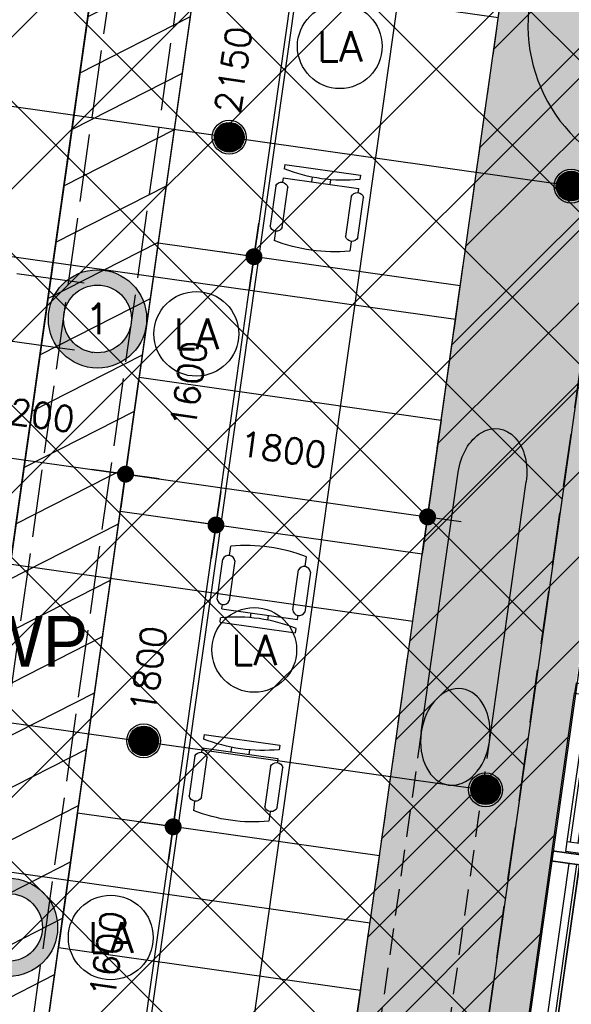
# Model space of a CAD drawing. Header units: millimetres. Extents: x -4107 to 114693, y -37499 to 54671.
# Tile 71 of 156: x 86689 to 89944, y -11119 to -5304. Entities that reach past the tile are written whole.
import ezdxf
from ezdxf.enums import TextEntityAlignment as Align

# ---------------------------------------------------------------- set-up
doc = ezdxf.new("R2010")
doc.units = ezdxf.units.MM
doc.header["$LTSCALE"] = 50
for name, pattern in [('B0702', [4.6875, 3.125, -1.5625]), ('XREF_06_Vloergoot installaties$0$E_GOOT5', [10, 8, -2]), ('XREF_06_werkset$0$B0702', [4.6875, 3.125, -1.5625])]:
    doc.linetypes.add(name, pattern=pattern)
for name, color, linetype in [('FOK_ BRANDSLANGHASPELS', 2, 'Continuous'), ('FOK_05---_TEKST_25', 2, 'Continuous'), ('FOK_08---_MAATVOERING', 2, 'Continuous'), ('FOK_22_BINNENWANDEN', 2, 'Continuous'), ('FOK_82_LOS MEUBILAIR', 1, 'Continuous'), ('XREF_06_PLAFOND$0$AA00VV4-_SOLID252', 254, 'Continuous'), ('XREF_06_PLAFOND$0$AA45----_PLAFONDAFW', 1, 'Continuous'), ('XREF_06_PLAFOND$0$AI45----_PLAFONDAFW', 2, 'Continuous'), ('XREF_06_Sprinkler installatie$0$WL$1----', 3, 'Continuous'), ('XREF_06_Sprinkler installatie$0$WL524---', 4, 'Continuous'), ('XREF_06_Sprinkler installatie$0$WL6516--', 4, 'Continuous'), ('XREF_06_verlichting$0$EL6311--', 3, 'Continuous'), ('XREF_06_Vloergoot installaties$0$EL6131--_VG', 3, 'Continuous'), ('XREF_06_Vloergoot installaties$0$EL6222--', 3, 'Continuous'), ('XREF_06_werkset$0$AI28XH2-_STAAL', 1, 'Continuous'), ('XREF_06_werkset$0$AI31----_BUITENKOZ', 242, 'Continuous'), ('XREF_06_werkset$0$AI31XH4-_ALUMINIUM', 242, 'Continuous'), ('XREF_06_werkset$0$AI32XI--_HOUT', 242, 'Continuous'), ('XREF_06_werkset$0$AI35----_PLAFONDS', 242, 'Continuous'), ('XREF_06_werkset$0$AL$1A---_ALGEMEEN', 7, 'Continuous'), ('XREF_06_werkset$0$AL28XH2-_STAAL', 4, 'Continuous'), ('XREF_06_werkset$0$AL31----_BUITENKOZ', 2, 'Continuous'), ('XREF_06_werkset$0$AL31XH4-_ALUMINIUM', 2, 'Continuous'), ('XREF_06_werkset$0$AT$1A---_ALGEMEEN', 7, 'Continuous'), ('XREF_06_werkset$0$AT$8A---_HULPLIJNEN', 241, 'Continuous')]:
    doc.layers.add(name, color=color, linetype=linetype)
doc.styles.add('FOK-DIM', font='romans.shx')
doc.styles.add('XREF_06_Sprinkler installatie$0$Standard', font='txt')
doc.styles.add('XREF_06_verlichting$0$BURO-018', font='simplex.shx', dxfattribs={"height": 180})
doc.styles.add('XREF_06_Vloergoot installaties$0$BURO-018', font='simplex.shx', dxfattribs={"height": 180})
doc.styles.add('XREF_06_werkset$0$00_100', font='ABTPR.SHX', dxfattribs={"width": 0.8, "height": 120})
doc.styles.add('XREF_06_werkset$0$02_100', font='B-GBP.SHX', dxfattribs={"width": 0.8, "height": 250})
doc.dimstyles.new('FOK-100', dxfattribs={"dimscale": 100, "dimtxt": 1.5, "dimasz": 1, "dimexe": 2, "dimexo": 0, "dimgap": 2, "dimtad": 1, "dimdec": 0, "dimzin": 11, "dimdsep": 46, "dimtxsty": 'FOK-DIM', "dimblk1": 'DOT', "dimblk2": 'DOT', "dimsah": 1, "dimcen": 2.5, "dimclrd": 256, "dimclre": 256, "dimclrt": 256, "dimadec": 0, "dimazin": 0, "dimtfac": 1, "dimtdec": 0, "dimtix": 1, "dimtmove": 2, "dimatfit": 3, "dimldrblk": 'DOT', "dimfxl": 2, "dimtolj": 1, "dimtzin": 0, "dimarcsym": 0})

# ---------------------------------------------------------------- blocks, each defined once
blk = doc.blocks.new('XREF_06_Sprinkler installatie$0$SP-KOP02')
at = {"color": 0, "linetype": 'Continuous'}
for p, q in [((-0.875, -0.023), (0.023, 0.875)), ((-0.847, -0.219), (0.219, 0.847)), ((-0.843, 0.233), (-0.233, 0.843)), ((-0.786, -0.383), (0.383, 0.786)), ((-0.702, -0.523), (0.523, 0.702)), ((-0.595, -0.641), (0.641, 0.595)), ((-0.469, -0.739), (0.739, 0.469)), ((-0.32, -0.815), (0.815, 0.32)), ((-0.144, -0.863), (0.863, 0.144)), ((0.072, -0.872), (0.872, -0.072)), ((0.381, -0.788), (0.788, -0.381))]:
    blk.add_line(p, q, dxfattribs=at)
at = {"color": 0, "linetype": 'Continuous', "const_width": 0.875}
blk.add_lwpolyline([(-0.438, 0, 1), (0.438, 0, 1)], format="xyb", close=True, dxfattribs=at)
at = {"color": 0, "linetype": 'Continuous'}
for radius in [1, 0.875]:
    blk.add_circle((0, 0), radius, dxfattribs=at)
at = {"color": 0, "linetype": 'Continuous', "style": 'XREF_06_Sprinkler installatie$0$Standard', "flags": 1}
for tag, p in [('SP_MATCODE', (2, 2)), ('SP_TEMP', (2, -3)), ('SP_DOORL', (2, -5)), ('SP_KFACT', (2, -7)), ('SP_SPRHK', (2, -9)), ('SP_KLEP', (2, -11))]:
    blk.add_attdef(tag, p, '', height=1, dxfattribs=at)
blk = doc.blocks.new('XREF_06_Sprinkler installatie')
at = {"layer": 'XREF_06_Sprinkler installatie$0$WL$1----'}
h = blk.add_hatch(dxfattribs=at)
h.set_pattern_fill('JIS_WOOD', color=256, scale=500, style=0)
h.set_pattern_definition([(45, (0, -36464.7), (-250, 250), [])])
h.paths.add_polyline_path([(30743.8, 36094.7), (95370.7, 36094.7), (86389.5, -27327.7), (59723.1, -18673.6), (68740.5, 7763.6), (69241.7, 10785.2), (68849, 13405.9), (67638.6, 16023.5), (65645.6, 18159.9), (63178.4, 19545.4), (60388.2, 20131.5), (28895, 21976)], flags=16)
h.paths.add_polyline_path([(29853.9, 37108.7), (96538.4, 37108.7), (87224.3, -28664.7), (58653.6, -19392.5), (68002.1, 8015.3), (68349.5, 9912.5), (68461.1, 10706.3), (68321.4, 11469.3), (68229.8, 12765.7), (68109.2, 13218.5), (67906.9, 13527.4), (67399.1, 14920.6), (67172.5, 15065.3), (66709.9, 15980.2), (66021.2, 16693), (65104.6, 17592.2), (63974.8, 18325.8), (62832.6, 18841.7), (59822.5, 19383.9), (28023.7, 21252.6)])
for points in [[(29853.9, 37108.7), (96538.4, 37108.7), (87224.3, -28664.7), (58653.6, -19392.5), (68002.1, 8015.3), (68349.5, 9912.5), (68461.1, 10706.3), (68321.4, 11469.3), (68229.8, 12765.7), (68109.2, 13218.5), (67906.9, 13527.4), (67399.1, 14920.6), (67172.5, 15065.3), (66709.9, 15980.2), (66021.2, 16693), (65104.6, 17592.2), (63974.8, 18325.8), (62832.6, 18841.7), (59822.5, 19383.9), (28023.7, 21252.6)], [(30743.8, 36094.7), (95370.7, 36094.7), (86389.5, -27327.7), (59723.1, -18673.6), (68740.5, 7763.6), (69241.7, 10785.2), (68849, 13405.9), (67638.6, 16023.5), (65645.6, 18159.9), (63178.4, 19545.4), (60388.2, 20131.5), (28895, 21976)]]:
    blk.add_lwpolyline(points, close=True, dxfattribs=at)
at = {"layer": 'XREF_06_Sprinkler installatie$0$WL524---'}
for p, q in [((81992.1, -5157.8), (89921.4, -6280.7)), ((81449.7, -8721.3), (89417.4, -9849.6))]:
    blk.add_line(p, q, dxfattribs=at)
at = {"layer": 'XREF_06_Sprinkler installatie$0$WL6516--', "xscale": 99.9999999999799, "yscale": 100, "zscale": 100, "rotation": 7.589429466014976}
for p in [(87925.4, -5998.7), (89942.7, -6287.4), (87420.7, -9563.1), (89438, -9851.9)]:
    blk.add_blockref('XREF_06_Sprinkler installatie$0$SP-KOP02', p, dxfattribs=at)
blk = doc.blocks.new('XREF_06_Vloergoot installaties$0$E00415')
at = {"linetype": 'Continuous'}
h = blk.add_hatch(color=0, dxfattribs=at)
edge = h.paths.add_edge_path()
edge.add_arc((0, 0), 2.9, 0, 360)
edge = h.paths.add_edge_path(flags=16)
edge.add_arc((0, 0), 2, 0, 360)
at = {"color": 0, "linetype": 'Continuous'}
for radius in [2.9, 2]:
    blk.add_circle((0, 0), radius, dxfattribs=at)
at = {"color": 0, "linetype": 'Continuous', "style": 'XREF_06_Vloergoot installaties$0$BURO-018'}
for tag, p in [('E_GKAST', (0, 8)), ('E_GROEP', (0, 5)), ('E_SGROEP', (4.5, 5))]:
    blk.add_attdef(tag, text='', height=1.8, dxfattribs=at).set_placement(p, align=Align.MIDDLE)
at = {"color": 0, "linetype": 'Continuous', "style": 'XREF_06_Vloergoot installaties$0$BURO-018', "flags": 1}
for tag, p in [('E_VERMCODE', (13, 5)), ('E_MATCODE', (0, 0))]:
    blk.add_attdef(tag, text='', height=1.8, dxfattribs=at).set_placement(p, align=Align.MIDDLE)
blk = doc.blocks.new('XREF_06_Vloergoot installaties')
at = {"layer": 'XREF_06_Vloergoot installaties$0$EL6131--_VG', "linetype": 'XREF_06_Vloergoot installaties$0$E_GOOT5'}
for p, q in [((84799.2, -25148), (92910.3, 32291.1)), ((84459.1, -24696.2), (92458.3, 31951.4)), ((81225.3, -6041.9), (87175.8, -6873.2)), ((81169.9, -6438.1), (87120.4, -7269.4))]:
    blk.add_line(p, q, dxfattribs=at)
at = {"layer": 'XREF_06_Vloergoot installaties$0$EL6222--'}
ref = blk.add_blockref('XREF_06_Vloergoot installaties$0$E00415', (87148.1, -7071.3), dxfattribs=dict(at, xscale=99.99999999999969, yscale=100, zscale=100, rotation=352.2551880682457))
ref.add_attrib('E_GROEP', '1', dxfattribs={"layer": '0', "color": 1, "linetype": 'Continuous', "height": 180, "style": 'XREF_06_Vloergoot installaties$0$BURO-018'}).set_placement((87148.1, -7071.3), align=Align.MIDDLE)
ref = blk.add_blockref('XREF_06_Vloergoot installaties$0$E00415', (86622.8, -10664.5), dxfattribs=dict(at, xscale=99.99999999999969, yscale=100, zscale=100, rotation=352.2551880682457))
ref.add_attrib('E_GROEP', '1', dxfattribs={"layer": '0', "color": 1, "linetype": 'Continuous', "height": 180, "style": 'XREF_06_Vloergoot installaties$0$BURO-018'}).set_placement((86622.8, -10664.5), align=Align.MIDDLE)
blk = doc.blocks.new('XREF_06_PLAFOND')
at = {"layer": 'XREF_06_PLAFOND$0$AA00VV4-_SOLID252'}
h = blk.add_hatch(color=256, dxfattribs=at)
edge = h.paths.add_edge_path()
edge.add_line((87220.1, -28652.8), (96531.3, 37099.7))
edge.add_line((96531.3, 37099.7), (29925.1, 37099.7))
edge.add_line((29925.1, 37099.7), (27765.5, 20607.3))
edge.add_line((27765.5, 20607.3), (31097.5, 20428.6))
edge.add_line((31097.5, 20428.6), (31103.1, 20519.4))
edge.add_line((31103.1, 20519.4), (31163, 20516.2))
edge.add_line((31163, 20516.2), (31182.2, 20829.6))
edge.add_line((31182.2, 20829.6), (60332.4, 19103.1))
edge.add_arc((59884.7, 10785.2), 8330, -18.83392, 86.91943, ccw=False)
edge.add_line((67768.7, 8096), (58457.3, -19218.5))
edge.add_line((58457.3, -19218.5), (58452.6, -19217))
edge.add_line((58452.6, -19217), (58423.3, -19307.3))
edge.add_line((58423.3, -19307.3), (87220.1, -28652.8))
edge = h.paths.add_edge_path(flags=16)
edge.add_arc((59884.7, 10785.2), 9330, 341.17597, 446.61048)
edge.add_line((60436.4, 20098.9), (31243.3, 21827.8))
edge.add_line((31243.3, 21827.8), (28955.1, 21950.5))
edge.add_line((28955.1, 21950.5), (30807, 36094.7))
edge.add_line((30807, 36094.7), (95373.9, 36094.7))
edge.add_line((95373.9, 36094.7), (86392.8, -27327.7))
edge.add_line((86392.8, -27327.7), (59702.3, -18665.8))
edge.add_line((59702.3, -18665.8), (68715.7, 7774.7))
at = {"layer": 'XREF_06_PLAFOND$0$AA45----_PLAFONDAFW'}
h = blk.add_hatch(dxfattribs=at)
h.set_pattern_fill('ANSI31', color=256, scale=2200, angle=342.02, style=0)
h.set_pattern_definition([(27.02, (0, 0), (-124.9329, 244.9832), [])])
h.paths.add_polyline_path([(84075.3, -26575.6), (84654.6, -26763.6), (93555.9, 36094.7), (92949.9, 36094.7)])
at = {"layer": 'XREF_06_PLAFOND$0$AI45----_PLAFONDAFW'}
h = blk.add_hatch(dxfattribs=at)
h.set_pattern_fill('_USER,_O', color=256, scale=1800, pattern_type=0)
h.set_pattern_definition([(351.94, (60508.5, -17546.5), (252.38, 1782.22), [])])
edge = h.paths.add_edge_path(flags=16)
edge.add_arc((41622.2, 26897.4), 5449.9, 0, 180)
edge.add_arc((41622.2, 26897.4), 5449.9, 180, 360)
h.paths.add_polyline_path([(49833.5, 30277.3), (51633.5, 30277.3), (51633.5, 27677.3), (49833.5, 27677.3)], flags=16)
edge = h.paths.add_edge_path(flags=16)
edge.add_arc((86127.3, 26613.5), 3800, 0, 180)
edge.add_arc((86127.3, 26613.5), 3800, 180, 360)
edge = h.paths.add_edge_path(flags=16)
edge.add_arc((74998.8, -10766.8), 5450, 0, 180)
edge.add_arc((74998.8, -10766.8), 5450, 180, 360)
edge = h.paths.add_edge_path()
edge.add_arc((59888.1, 10791.1), 9323.9, 341.24236, 446.62909)
edge.add_line((60436.4, 20098.9), (31243.3, 21827.8))
edge.add_line((31243.3, 21827.8), (28955.1, 21950.5))
edge.add_line((28955.1, 21950.5), (30807, 36094.7))
edge.add_line((30807, 36094.7), (95373.9, 36094.7))
edge.add_line((95373.9, 36094.7), (86392.8, -27327.7))
edge.add_line((86392.8, -27327.7), (59702.3, -18665.8))
edge.add_line((59702.3, -18665.8), (68716.8, 7792.9))
h = blk.add_hatch(dxfattribs=at)
h.set_pattern_fill('_USER,_O', color=256, scale=600, angle=90, pattern_type=0)
h.set_pattern_definition([(81.94, (95317.84, 35698.9), (-594.073, 84.126), [])])
edge = h.paths.add_edge_path(flags=16)
edge.add_arc((86127.3, 26613.5), 3800, 0, 360)
edge = h.paths.add_edge_path(flags=16)
edge.add_arc((74998.8, -10766.8), 5450, 0, 360)
edge = h.paths.add_edge_path(flags=16)
edge.add_arc((41622.2, 26897.4), 5449.9, 0, 360)
h.paths.add_polyline_path([(49933.5, 30177.3), (51533.5, 30177.3), (51533.5, 27777.3), (49933.5, 27777.3)], flags=16)
edge = h.paths.add_edge_path()
edge.add_arc((59888.1, 10791.1), 9323.9, 341.24236, 446.62909)
edge.add_line((60436.4, 20098.9), (31243.3, 21827.8))
edge.add_line((31243.3, 21827.8), (28955.1, 21950.5))
edge.add_line((28955.1, 21950.5), (30807, 36094.7))
edge.add_line((30807, 36094.7), (95373.9, 36094.7))
edge.add_line((95373.9, 36094.7), (86392.8, -27327.7))
edge.add_line((86392.8, -27327.7), (59702.3, -18665.8))
edge.add_line((59702.3, -18665.8), (68716.8, 7792.9))
at = {"layer": 'XREF_06_PLAFOND$0$AA45----_PLAFONDAFW'}
blk.add_lwpolyline([(84075.3, -26575.6), (84654.6, -26763.6), (93555.9, 36094.7), (92949.9, 36094.7)], close=True, dxfattribs=at)
blk = doc.blocks.new('XREF_06_verlichting$0$1115B3A')
at = {"color": 0, "linetype": 'Continuous'}
blk.add_circle((0, 0), 2.5, dxfattribs=at)
at = {"color": 0, "linetype": 'Continuous', "style": 'XREF_06_verlichting$0$BURO-018'}
for tag, p in [('E_GKAST', (0, 8)), ('E_GROEP', (0, 5)), ('E_SGROEP', (4.5, 5)), ('E_ARMCODE', (0, 0)), ('E_SLET', (4.5, -1))]:
    blk.add_attdef(tag, text='', height=1.8, dxfattribs=at).set_placement(p, align=Align.MIDDLE)
blk = doc.blocks.new('XREF_06_verlichting')
at = {"layer": 'XREF_06_verlichting$0$EL6311--'}
ref = blk.add_blockref('XREF_06_verlichting$0$1115B3A', (88577.8, -5461.7), dxfattribs=dict(at, xscale=100, yscale=100, zscale=100))
ref.add_attrib('E_ARMCODE', 'LA', dxfattribs={"layer": '0', "color": 1, "linetype": 'Continuous', "height": 180, "style": 'XREF_06_verlichting$0$BURO-018'}).set_placement((88577.8, -5461.7), align=Align.MIDDLE)
ref = blk.add_blockref('XREF_06_verlichting$0$1115B3A', (87731.3, -7159.8), dxfattribs=dict(at, xscale=100, yscale=100, zscale=100))
ref.add_attrib('E_ARMCODE', 'LA', dxfattribs={"layer": '0', "color": 1, "linetype": 'Continuous', "height": 180, "style": 'XREF_06_verlichting$0$BURO-018'}).set_placement((87731.3, -7159.8), align=Align.MIDDLE)
ref = blk.add_blockref('XREF_06_verlichting$0$1115B3A', (88073, -9026.2), dxfattribs=dict(at, xscale=100, yscale=100, zscale=100))
ref.add_attrib('E_ARMCODE', 'LA', dxfattribs={"layer": '0', "color": 1, "linetype": 'Continuous', "height": 180, "style": 'XREF_06_verlichting$0$BURO-018'}).set_placement((88073, -9026.2), align=Align.MIDDLE)
ref = blk.add_blockref('XREF_06_verlichting$0$1115B3A', (87226.5, -10724.3), dxfattribs=dict(at, xscale=100, yscale=100, zscale=100))
ref.add_attrib('E_ARMCODE', 'LA', dxfattribs={"layer": '0', "color": 1, "linetype": 'Continuous', "height": 180, "style": 'XREF_06_verlichting$0$BURO-018'}).set_placement((87226.5, -10724.3), align=Align.MIDDLE)
blk = doc.blocks.new('WP 1600-800')
at = {"linetype": 'Continuous'}
for p, q in [((701.5, 1636.1), (940, 1636.1)), ((569, 1600.1), (595.5, 1600.1)), ((569, 1600.1), (569, 1149.6)), ((648.5, 1600.1), (675, 1600.1)), ((648.5, 1600.1), (648.5, 1149.6)), ((966.5, 1600.1), (1022, 1600.1)), ((940, 1564.1), (701.5, 1564.1)), ((648.5, 1427.8), (620.3, 1427.8)), ((620.9, 1321.8), (648.5, 1321.8)), ((701.5, 1185.6), (940, 1185.6)), ((569, 1149.6), (595.5, 1149.6)), ((648.5, 1149.6), (675, 1149.6)), ((935.6, 1113), (697.1, 1113)), ((966.5, 1149.6), (1022, 1149.6))]:
    blk.add_line(p, q, dxfattribs=at)
blk.add_lwpolyline([(1133.9, 2274.8), (1933.9, 2274.8), (1933.9, 474.8), (1133.9, 474.8)], close=True)
for centre, radius, start, end in [((712.7, 1600.1), 37.7, 107.28561, 252.71439), ((928.8, 1600.1), 37.7, 287.28561, 72.71439), ((-348.6, 1374.8), 970.6, 346.5803, 13.4197), ((77.9, 1374.8), 970.6, 346.5803, 13.4197), ((710.9, 1148.6), 38.2, 104.35438, 248.70731), ((926.1, 1150), 38.2, 284.35438, 68.70731)]:
    blk.add_arc(centre, radius, start, end, dxfattribs=at)
blk = doc.blocks.new('XREF_06_werkset$0$V-H-28X00B_09145B1')
at = {"layer": 'XREF_06_werkset$0$AI28XH2-_STAAL'}
for p, q in [((89058.7, -9511.1), (89276, -7976.4)), ((89460.6, -9568), (89678, -8033.3))]:
    blk.add_line(p, q, dxfattribs=at)
at = {"layer": 'XREF_06_werkset$0$AI28XH2-_STAAL', "linetype": 'XREF_06_werkset$0$B0702'}
for p, q in [((89058.7, -9511.1), (88354.4, -14482.7)), ((88756.4, -14539.6), (89460.6, -9568))]:
    blk.add_line(p, q, dxfattribs=at)
at = {"layer": 'XREF_06_werkset$0$AI28XH2-_STAAL', "extrusion": (0, 0, -1)}
blk.add_ellipse((89477, -8004.9), major_axis=(40.3, 284.2), ratio=0.707107, start_param=4.712389, end_param=7.853982, dxfattribs=at)
at = {"layer": 'XREF_06_werkset$0$AL28XH2-_STAAL', "extrusion": (0, 0, -1)}
blk.add_ellipse((89259.6, -9539.6), major_axis=(40.3, 284.2), ratio=0.707107, dxfattribs=at)
blk = doc.blocks.new('XREF_06_werkset$0$V-K-39-003S_B09145W02')
at = {"color": 0, "linetype": 'ByBlock'}
blk.add_lwpolyline([(-60, 9), (-60, -161), (0, -161), (0, 9)], close=True, dxfattribs=at)
blk = doc.blocks.new('XREF_06_werkset$0$V-K-39-003X_B09145W02')
at = {"color": 0, "linetype": 'ByBlock'}
blk.add_lwpolyline([(60, 9), (60, -161), (0, -161), (0, 9)], close=True, dxfattribs=at)
blk = doc.blocks.new('XREF_06_werkset$0$V-H-31-00KX_B09145W02')
at = {"layer": 'XREF_06_werkset$0$AI31----_BUITENKOZ'}
for p, q in [((60, 89.5), (1000, 89.5)), ((60, -80.5), (1000, -80.5))]:
    blk.add_line(p, q, dxfattribs=at)
at = {"layer": 'XREF_06_werkset$0$AL31----_BUITENKOZ'}
for p, q in [((60, -20.5), (1000, -20.5)), ((60, -65.5), (1000, -65.5))]:
    blk.add_line(p, q, dxfattribs=at)
for name, p in [('XREF_06_werkset$0$V-K-39-003X_B09145W02', (0, 80.5)), ('XREF_06_werkset$0$V-K-39-003S_B09145W02', (1060, 80.5))]:
    blk.add_blockref(name, p, dxfattribs=at)
blk = doc.blocks.new('XREF_06_werkset$0$V-K-39-005S_B09145W02')
at = {"color": 0}
blk.add_lwpolyline([(-67, 0), (-67, -85), (0, -85), (0, 0)], close=True, dxfattribs=at)
blk = doc.blocks.new('XREF_06_werkset$0$V-K-39-005X_B09145W02')
at = {"color": 0}
blk.add_lwpolyline([(67, 0), (67, -85), (0, -85), (0, 0)], close=True, dxfattribs=at)
blk = doc.blocks.new('XREF_06_werkset$0$V-H-31-00JX_B09145W02')
at = {"layer": 'XREF_06_werkset$0$AI31XH4-_ALUMINIUM'}
for p, q in [((60, 89.5), (1000, 89.5)), ((127, 9.5), (933, 9.5)), ((60, -80.5), (1000, -80.5)), ((127, -75.5), (933, -75.5))]:
    blk.add_line(p, q, dxfattribs=at)
at = {"layer": 'XREF_06_werkset$0$AL$1A---_ALGEMEEN'}
blk.add_circle((530, -284), 161, dxfattribs=at)
at = {"layer": 'XREF_06_werkset$0$AL31XH4-_ALUMINIUM'}
for p, q in [((127, -10.5), (933, -10.5)), ((127, -55.5), (933, -55.5))]:
    blk.add_line(p, q, dxfattribs=at)
for name, p in [('XREF_06_werkset$0$V-K-39-003X_B09145W02', (0, 80.5)), ('XREF_06_werkset$0$V-K-39-003S_B09145W02', (1060, 80.5))]:
    blk.add_blockref(name, p, dxfattribs=at)
at = {"layer": 'XREF_06_werkset$0$AL31XH4-_ALUMINIUM', "xscale": 0.8955223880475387}
for name, p in [('XREF_06_werkset$0$V-K-39-005X_B09145W02', (67, 9.5)), ('XREF_06_werkset$0$V-K-39-005S_B09145W02', (993, 9.5))]:
    blk.add_blockref(name, p, dxfattribs=at)
at = {"layer": 'XREF_06_werkset$0$AT$1A---_ALGEMEEN', "color": 7, "style": 'XREF_06_werkset$0$02_100', "width": 0.8}
blk.add_text('v', height=250, dxfattribs=at).set_placement((530, -241.4), align=Align.MIDDLE_CENTER)
at = {"layer": 'XREF_06_werkset$0$AT$8A---_HULPLIJNEN', "color": 1, "style": 'XREF_06_werkset$0$00_100', "width": 0.8}
blk.add_text('bu', height=120, dxfattribs=at).set_placement((440.1, -233.8))
blk = doc.blocks.new('XREF_06_werkset$0$P-H-31-00ZX_09145B1')
at = {"layer": 'XREF_06_werkset$0$AI31----_BUITENKOZ'}
for p, q in [((60, 89.5), (1000, 89.5)), ((60, -80.5), (1000, -80.5))]:
    blk.add_line(p, q, dxfattribs=at)
blk.add_lwpolyline([(1000, -15.5), (1000, 924.5, 0.41421), (60, -15.5)], format="xyb", dxfattribs=at)
at = {"layer": 'XREF_06_werkset$0$AL$1A---_ALGEMEEN'}
blk.add_circle((530, 288), 161, dxfattribs=at)
at = {"layer": 'XREF_06_werkset$0$AL31----_BUITENKOZ'}
blk.add_line((60, -15.5), (1000, -15.5), dxfattribs=at)
blk.add_lwpolyline([(64, -20.5), (996, -20.5), (998, -60.5), (62, -60.5)], close=True, dxfattribs=at)
for name, p in [('XREF_06_werkset$0$V-K-39-003X_B09145W02', (0, 80.5)), ('XREF_06_werkset$0$V-K-39-003S_B09145W02', (1060, 80.5))]:
    blk.add_blockref(name, p, dxfattribs=at)
at = {"layer": 'XREF_06_werkset$0$AT$1A---_ALGEMEEN', "color": 7, "style": 'XREF_06_werkset$0$02_100', "width": 0.8}
blk.add_text('A', height=250, dxfattribs=at).set_placement((530, 259.2), align=Align.MIDDLE_CENTER)
at = {"layer": 'XREF_06_werkset$0$AT$8A---_HULPLIJNEN', "color": 1, "style": 'XREF_06_werkset$0$00_100', "width": 0.8}
blk.add_text('bu', height=120, dxfattribs=at).set_placement((440.1, -233.8))
blk = doc.blocks.new('XREF_06_werkset')
at = {"layer": 'XREF_06_werkset$0$AI32XI--_HOUT'}
for p, q in [((96727, 37269.7), (87360.1, -28877)), ((96260.2, 36864.3), (87026.4, -28342.5))]:
    blk.add_line(p, q, dxfattribs=at)
at = {"layer": 'XREF_06_werkset$0$AI35----_PLAFONDS', "linetype": 'XREF_06_werkset$0$B0702'}
blk.add_lwpolyline([(68715.7, 7774.7), (59702.3, -18665.8), (86392.8, -27327.7), (95373.9, 36094.7), (30807, 36094.7), (28955, 21950.5), (31243.3, 21827.8), (60436.4, 20098.9, -0.495504)], format="xyb", close=True, dxfattribs=at)
blk.add_blockref('XREF_06_werkset$0$V-H-28X00B_09145B1', (0, 0))
at = {"rotation": 81.9399999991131}
for name, p in [('XREF_06_werkset$0$P-H-31-00ZX_09145B1', (90472.5, -6323.8)), ('XREF_06_werkset$0$V-H-31-00JX_B09145W02', (89911.7, -10284.3)), ('XREF_06_werkset$0$V-H-31-00KX_B09145W02', (89771.5, -11274.4))]:
    blk.add_blockref(name, p, dxfattribs=at)
blk = doc.blocks.new('DOT')
at = {"color": 0}
blk.add_line((-2, 0), (2, 0), dxfattribs=at)
at = {"color": 0, "const_width": 0.5}
blk.add_lwpolyline([(-0.25, 0, 1), (0.25, 0, 1)], format="xyb", close=True, dxfattribs=at)
blk = doc.blocks.new('*D141')
at = {"layer": 'Defpoints', "color": 0}
for p in [(87594.7, -10070.5), (87594.7, -10070.5), (87370.3, -11654.7)]:
    blk.add_point(p, dxfattribs=at)
at = {"layer": 'FOK_08---_MAATVOERING', "lineweight": -2}
for p, q in [((87594.7, -10070.5), (87396.6, -10042.4)), ((87384.4, -11555.7), (87580.7, -10169.5)), ((87370.3, -11654.7), (87172.3, -11626.6))]:
    blk.add_line(p, q, dxfattribs=at)
at = {"layer": 'FOK_08---_MAATVOERING', "lineweight": -2, "xscale": 100, "yscale": 100, "zscale": 100}
for p, rotation in [((87594.7, -10070.5), 81.93999999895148), ((87370.3, -11654.7), 261.9399999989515)]:
    blk.add_blockref('DOT', p, dxfattribs=dict(at, rotation=rotation))
at = {"layer": 'FOK_08---_MAATVOERING', "insert": (87210.2, -10824), "char_height": 150, "attachment_point": 5, "rotation": 81.94, "style": 'FOK-DIM'}
blk.add_mtext('\\A1;1600', dxfattribs=at)
blk = doc.blocks.new('*D142')
at = {"layer": 'Defpoints', "color": 0}
for p in [(87847.1, -8288.3), (87847.1, -8288.3), (87594.7, -10070.5)]:
    blk.add_point(p, dxfattribs=at)
at = {"layer": 'FOK_08---_MAATVOERING', "lineweight": -2}
for p, q in [((87847.1, -8288.3), (87649, -8260.2)), ((87608.7, -9971.5), (87833, -8387.3)), ((87594.7, -10070.5), (87396.6, -10042.4))]:
    blk.add_line(p, q, dxfattribs=at)
at = {"layer": 'FOK_08---_MAATVOERING', "lineweight": -2, "xscale": 100, "yscale": 100, "zscale": 100}
for p, rotation in [((87847.1, -8288.3), 81.93999999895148), ((87594.7, -10070.5), 261.9399999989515)]:
    blk.add_blockref('DOT', p, dxfattribs=dict(at, rotation=rotation))
at = {"layer": 'FOK_08---_MAATVOERING', "insert": (87448.6, -9140.8), "char_height": 150, "attachment_point": 5, "rotation": 81.94, "style": 'FOK-DIM'}
blk.add_mtext('\\A1;1800', dxfattribs=at)
blk = doc.blocks.new('*D143')
at = {"layer": 'Defpoints', "color": 0}
for p in [(88071.4, -6704.1), (88071.4, -6704.1), (87847.1, -8288.3)]:
    blk.add_point(p, dxfattribs=at)
at = {"layer": 'FOK_08---_MAATVOERING', "lineweight": -2}
for p, q in [((88071.4, -6704.1), (87873.4, -6676)), ((87861.1, -8189.3), (88057.4, -6803.1)), ((87847.1, -8288.3), (87649, -8260.2))]:
    blk.add_line(p, q, dxfattribs=at)
at = {"layer": 'FOK_08---_MAATVOERING', "lineweight": -2, "xscale": 100, "yscale": 100, "zscale": 100}
for p, rotation in [((88071.4, -6704.1), 81.93999999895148), ((87847.1, -8288.3), 261.9399999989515)]:
    blk.add_blockref('DOT', p, dxfattribs=dict(at, rotation=rotation))
at = {"layer": 'FOK_08---_MAATVOERING', "insert": (87686.9, -7457.6), "char_height": 150, "attachment_point": 5, "rotation": 81.94, "style": 'FOK-DIM'}
blk.add_mtext('\\A1;1600', dxfattribs=at)
blk = doc.blocks.new('*D144')
at = {"layer": 'Defpoints', "color": 0}
for p in [(88372.9, -4575.2), (88071.4, -6704.1), (88071.4, -6704.1)]:
    blk.add_point(p, dxfattribs=at)
at = {"layer": 'FOK_08---_MAATVOERING', "lineweight": -2}
for p, q in [((88372.9, -4575.2), (88174.8, -4547.2)), ((88358.8, -4674.2), (88085.4, -6605.1)), ((88071.4, -6704.1), (87873.4, -6676))]:
    blk.add_line(p, q, dxfattribs=at)
at = {"layer": 'FOK_08---_MAATVOERING', "lineweight": -2, "xscale": 100, "yscale": 100, "zscale": 100}
for p, rotation in [((88372.9, -4575.2), 81.93999999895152), ((88071.4, -6704.1), 261.9399999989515)]:
    blk.add_blockref('DOT', p, dxfattribs=dict(at, rotation=rotation))
at = {"layer": 'FOK_08---_MAATVOERING', "insert": (87949.8, -5601.1), "char_height": 150, "attachment_point": 5, "rotation": 81.94, "style": 'FOK-DIM'}
blk.add_mtext('\\A1;2150', dxfattribs=at)
blk = doc.blocks.new('*D152')
at = {"layer": 'Defpoints', "color": 0}
for p in [(87341.5, -7790.1), (86125.3, -7819.9), (87313.5, -7988.1)]:
    blk.add_point(p, dxfattribs=at)
at = {"layer": 'FOK_08---_MAATVOERING', "lineweight": -2}
for p, q in [((86125.3, -7819.9), (86153.3, -7621.8)), ((87341.5, -7790.1), (87285.4, -8186.1)), ((86224.3, -7833.9), (87214.4, -7974.1))]:
    blk.add_line(p, q, dxfattribs=at)
at = {"layer": 'FOK_08---_MAATVOERING', "lineweight": -2, "xscale": 100, "yscale": 100, "zscale": 100}
for p, rotation in [((86125.3, -7819.9), 171.9399999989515), ((87313.5, -7988.1), 351.9399999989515)]:
    blk.add_blockref('DOT', p, dxfattribs=dict(at, rotation=rotation))
at = {"layer": 'FOK_08---_MAATVOERING', "insert": (86757.9, -7631.7), "char_height": 150, "attachment_point": 5, "rotation": 351.94, "style": 'FOK-DIM'}
blk.add_mtext('\\A1;1200', dxfattribs=at)
blk = doc.blocks.new('*D153')
at = {"layer": 'Defpoints', "color": 0}
for p in [(87341.5, -7790.1), (89095.7, -8240.5), (89095.7, -8240.5)]:
    blk.add_point(p, dxfattribs=at)
at = {"layer": 'FOK_08---_MAATVOERING', "lineweight": -2}
for p, q in [((87341.5, -7790.1), (87285.4, -8186.1)), ((87412.5, -8002.1), (88996.7, -8226.5)), ((89095.7, -8240.5), (89067.6, -8438.5))]:
    blk.add_line(p, q, dxfattribs=at)
at = {"layer": 'FOK_08---_MAATVOERING', "lineweight": -2, "xscale": 100, "yscale": 100, "zscale": 100}
for p, rotation in [((87313.5, -7988.1), 171.9399999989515), ((89095.7, -8240.5), 351.9399999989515)]:
    blk.add_blockref('DOT', p, dxfattribs=dict(at, rotation=rotation))
at = {"layer": 'FOK_08---_MAATVOERING', "insert": (88243.1, -7842), "char_height": 150, "attachment_point": 5, "rotation": 351.94, "style": 'FOK-DIM'}
blk.add_mtext('\\A1;1800', dxfattribs=at)
blk = doc.blocks.new('A$C4D8164B4')
at = {"layer": 'FOK_ BRANDSLANGHASPELS', "color": 2}
blk.add_circle((20000, 20000), 20000, dxfattribs=at)

msp = doc.modelspace()

# ---------------------------------------------------------------- hatches: boundary and pattern name
at = {"layer": 'FOK_08---_MAATVOERING'}
h = msp.add_hatch(dxfattribs=at)
h.set_pattern_fill('ANSI37', color=254, scale=200, style=0)
h.set_pattern_definition([(45, (10119.66, -50497.9), (-449.013, 449.013), []), (135, (10119.66, -50497.9), (-449.013, -449.013), [])])
h.paths.add_polyline_path([(83402, -3871.3), (80976.4, -21000.4), (87926.7, -21984.6), (90352.3, -4855.5)])

# ---------------------------------------------------------------- linework, layer by layer
at = {"layer": 'FOK_08---_MAATVOERING', "color": 13, "linetype": 'B0702', "ltscale": 2}
msp.add_lwpolyline([(83402, -3871.3), (80976.4, -21000.4), (87926.7, -21984.6), (90352.3, -4855.5), (83402, -3871.3)], dxfattribs=at)

# ---------------------------------------------------------------- block references
for name in ['XREF_06_werkset', 'XREF_06_PLAFOND', 'XREF_06_PLAFOND', 'XREF_06_Sprinkler installatie', 'XREF_06_Sprinkler installatie', 'XREF_06_Vloergoot installaties', 'XREF_06_Vloergoot installaties']:
    msp.add_blockref(name, (0, 0))
at = {"layer": 'FOK_22_BINNENWANDEN'}
msp.add_blockref('XREF_06_verlichting', (0, 0), dxfattribs=at)
at = {"layer": 'FOK_22_BINNENWANDEN', "color": 5}
for p in [(62903.1, -17201.9), (58068.5, -37498.6)]:
    msp.add_blockref('A$C4D8164B4', p, dxfattribs=at)
at = {"layer": 'FOK_82_LOS MEUBILAIR', "xscale": -1, "rotation": 81.94000000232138}
for p in [(89917.9, -5820.4), (89441.2, -9186.8)]:
    msp.add_blockref('WP 1600-800', p, dxfattribs=at)
at = {"layer": 'FOK_82_LOS MEUBILAIR'}
for p, rotation in [((89375.6, -9650), 81.94000000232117), ((88898.9, -13016.4), 81.94000000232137)]:
    msp.add_blockref('WP 1600-800', p, dxfattribs=dict(at, rotation=rotation))

# ---------------------------------------------------------------- texts
at = {"layer": 'FOK_05---_TEKST_25', "insert": (86112.2, -8825.5), "char_height": 300, "width": 57960.996, "attachment_point": 1}
msp.add_mtext('{\\fCentury Gothic|b0|i0|c0|p34;8 WP}', dxfattribs=at)

# ---------------------------------------------------------------- dimensions: what is measured, and where the dimension line sits
at = {"layer": 'FOK_08---_MAATVOERING'}
for base, p1, p2, angle, picture, middle in [((88071.4, -6704.1), (88372.9, -4575.2), (88071.4, -6704.1), 81.94, '*D144', (87949.8, -5601.1)), ((88071.4, -6704.1), (87847.1, -8288.3), (88071.4, -6704.1), 261.94, '*D143', (87686.9, -7457.6)), ((87313.5, -7988.1), (86125.3, -7819.9), (87341.5, -7790.1), 171.94, '*D152', (86757.9, -7631.7)), ((89095.7, -8240.5), (87341.5, -7790.1), (89095.7, -8240.5), 171.94, '*D153', (88243.1, -7842)), ((87847.1, -8288.3), (87594.7, -10070.5), (87847.1, -8288.3), 261.94, '*D142', (87448.6, -9140.8)), ((87594.7, -10070.5), (87370.3, -11654.7), (87594.7, -10070.5), 261.94, '*D141', (87210.2, -10824))]:
    dim = msp.add_linear_dim(base=base, p1=p1, p2=p2, angle=angle, dimstyle='FOK-100', dxfattribs=at)
    dim.commit()
    dim.dimension.update_dxf_attribs({"geometry": picture, "text_midpoint": middle})

doc.saveas('drawing.dxf')
